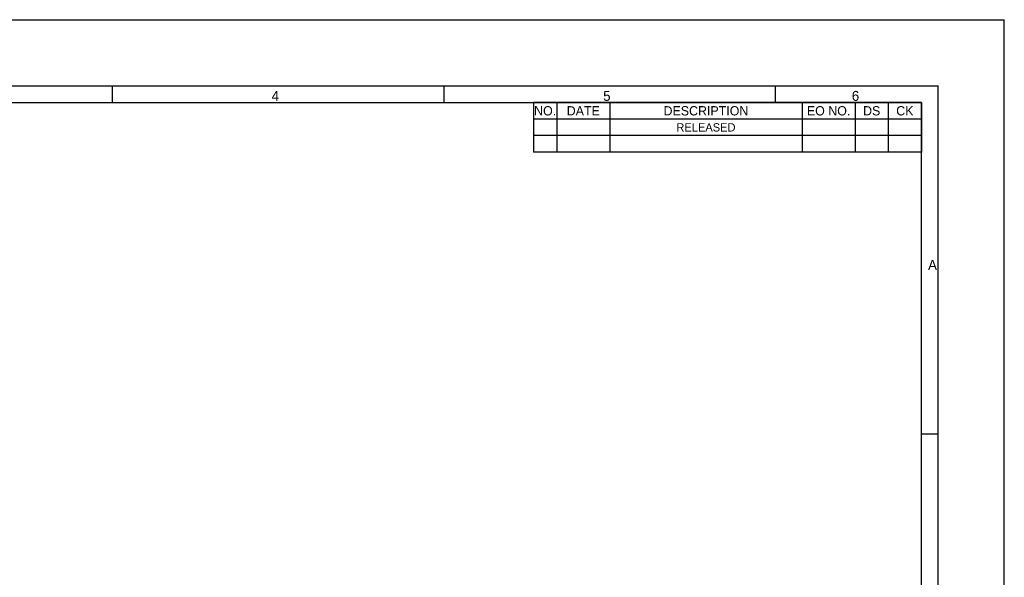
# Model space of a CAD drawing. Header units: inches. Extents: x 0 to 23.4, y 0 to 16.5.
# Tile 24 of 24: x 11.7 to 23.4, y 9.9 to 16.5. Entities that reach past the tile are written whole.
import ezdxf

# ---------------------------------------------------------------- set-up
doc = ezdxf.new("R2010")
doc.units = ezdxf.units.IN
doc.header["$LTSCALE"] = 1.28622
doc.header["$MEASUREMENT"] = 0
doc.layers.add('PRT0004-FORMAT', color=7, linetype='CONTINUOUS')
doc.styles.add('TEXTSTYLE_2', font='gothic.ttf')

msp = doc.modelspace()

# ---------------------------------------------------------------- linework, layer by layer
at = {"layer": 'PRT0004-FORMAT', "color": 7, "linetype": 'CONTINUOUS'}
for p, q in [((0, 16.535433), (23.385827, 16.535433)), ((23.385827, 0), (23.385827, 16.535433)), ((0.787402, 15.748031), (22.598425, 15.748031)), ((12.795276, 15.551181), (12.795276, 15.748031)), ((16.732283, 15.551181), (16.732283, 15.748031)), ((20.669291, 15.551181), (20.669291, 15.748031)), ((22.603989, 0.787402), (22.598425, 15.748031)), ((0.984252, 15.551181), (22.401575, 15.551181)), ((22.401575, 0.787402), (22.401575, 15.551181)), ((22.401575, 11.614173), (22.598425, 11.614173))]:
    msp.add_line(p, q, dxfattribs=at)
at = {"layer": 'PRT0004-FORMAT', "color": 2, "linetype": 'CONTINUOUS'}
for p, q in [((22.401575, 15.551181), (17.795276, 15.551181)), ((17.795276, 15.551181), (17.795276, 14.960629)), ((18.070867, 15.551181), (18.070867, 14.960629)), ((18.700788, 15.551181), (18.700788, 14.960629)), ((20.984252, 15.551181), (20.984252, 14.960629)), ((21.614174, 15.551181), (21.614174, 14.960629)), ((22.007874, 15.551181), (22.007874, 14.960629)), ((22.401575, 15.551181), (22.401575, 14.960629)), ((22.401575, 15.35433), (17.795276, 15.35433)), ((22.401575, 15.15748), (17.795276, 15.15748)), ((22.401575, 14.960629), (17.795276, 14.960629))]:
    msp.add_line(p, q, dxfattribs=at)

# ---------------------------------------------------------------- texts
at = {"layer": 'PRT0004-FORMAT', "color": 7, "linetype": 'CONTINUOUS', "char_height": 0.11811, "attachment_point": 1, "line_spacing_factor": 0.9, "style": 'TEXTSTYLE_2'}
for s, insert, width in [('4', (14.685039, 15.688976), 0.09055118), ('5', (18.622047, 15.688976), 0.09055118), ('6', (21.574803, 15.688976), 0.09055118), ('A', (22.480315, 13.681102), 0.10804899)]:
    msp.add_mtext(s, dxfattribs=dict(at, insert=insert, width=width))
at = {"layer": 'PRT0004-FORMAT', "color": 2, "linetype": 'CONTINUOUS', "attachment_point": 2, "line_spacing_factor": 0.9, "style": 'TEXTSTYLE_2'}
for s, insert, char_height, width in [('NO.', (17.933071, 15.507873), 0.1102362, 0.26165692), ('DATE', (18.385827, 15.507873), 0.1102362, 0.35695894), ('DESCRIPTION', (19.84252, 15.507873), 0.11023622, 0.95007291), ('EO NO.', (21.299213, 15.507873), 0.1102362, 0.51315882), ('DS', (21.811024, 15.507873), 0.1102362, 0.19311753), ('CK', (22.204725, 15.507873), 0.1102362, 0.18740157), ('RELEASED ', (19.84252, 15.305118), 0.0984252, 0.67257734)]:
    msp.add_mtext(s, dxfattribs=dict(at, insert=insert, char_height=char_height, width=width))

doc.saveas('drawing.dxf')
